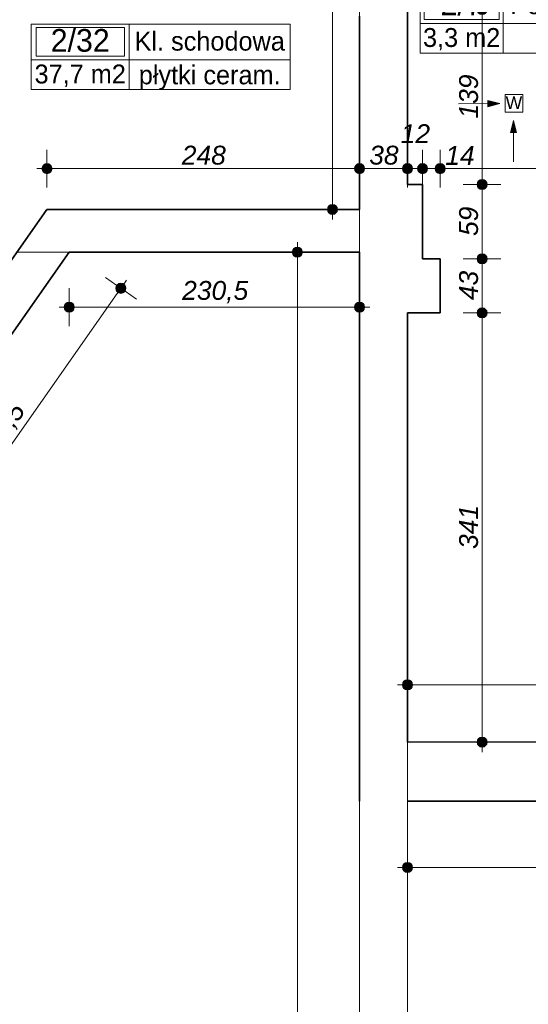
# Model space of a CAD drawing. Header units: millimetres. Extents: x -13944 to 84772, y -78836 to -35317.
# Tile 3 of 85: x -534 to 3504, y -68367 to -60543. Entities that reach past the tile are written whole.
import ezdxf
from ezdxf.enums import TextEntityAlignment as Align

# ---------------------------------------------------------------- set-up
doc = ezdxf.new("R2010")
doc.units = ezdxf.units.MM
doc.header["$MEASUREMENT"] = 0
doc.linetypes.add('Wipeout_Contour', pattern=[1000, 0, -1000])
for name, color, linetype in [('Elementy modelu - Strefy', 7, 'Continuous'), ('Konstrukcja - Ściany zew', 7, 'Continuous'), ('Wymiarowanie - Ogólne', 7, 'Continuous')]:
    doc.layers.add(name, color=color, linetype=linetype)
for name, color, linetype, lineweight in [('Instalacje - Went_Klim_Nr_pióra__42', 150, 'Continuous', 13), ('Konstrukcja - Stropy_Nr_pióra__1', 7, 'Continuous', 0), ('Konstrukcja - Ściany zew_Nr_pióra__1', 7, 'Continuous', 0), ('Konstrukcja - Ściany zew_Nr_pióra__6', 7, 'Continuous', 35), ('Metryczki pomieszczeń ArchiCADa_Nr_pióra__1', 7, 'Continuous', 0), ('Wymiarowanie - Ogólne_Nr_pióra__82', 114, 'Continuous', 13)]:
    doc.layers.add(name, color=color, linetype=linetype, lineweight=lineweight)
doc.styles.add('GENERATED_STYLE_1', font='txt')
doc.styles.add('GENERATED_STYLE_2', font='txt')
doc.styles.add('GENERATED_STYLE_3', font='txt')
doc.dimstyles.new('GENERATED_STYLE__1', dxfattribs={"dimtxt": 150, "dimasz": 152, "dimexe": 0.18, "dimexo": 0, "dimgap": 0.09, "dimtad": 1, "dimlfac": 0.1, "dimzin": 0, "dimdsep": 46, "dimtxsty": 'GENERATED_STYLE_3', "dimblk": 'ARROWHEAD_11', "dimblk1": 'ARROWHEAD_11', "dimblk2": 'ARROWHEAD_11', "dimcen": 0.09, "dimclrd": 114, "dimclre": 114, "dimclrt": 114, "dimazin": 0, "dimtfac": 1, "dimtdec": 4, "dimtmove": 0, "dimatfit": 3, "dimfxl": 1, "dimtolj": 1, "dimtzin": 0, "dimarcsym": 0})
doc.dimstyles.new('GENERATED_STYLE__2', dxfattribs={"dimtxt": 150, "dimasz": 152, "dimexe": 0.18, "dimexo": 0, "dimgap": 0.09, "dimtad": 1, "dimtih": 1, "dimtoh": 1, "dimlfac": 0.1, "dimzin": 0, "dimdsep": 46, "dimtxsty": 'GENERATED_STYLE_3', "dimblk": 'ARROWHEAD_11', "dimblk1": 'ARROWHEAD_11', "dimblk2": 'ARROWHEAD_11', "dimcen": 0.09, "dimclrd": 114, "dimclre": 114, "dimclrt": 114, "dimazin": 0, "dimtfac": 1, "dimtdec": 4, "dimtmove": 0, "dimatfit": 3, "dimfxl": 1, "dimtolj": 1, "dimtzin": 0, "dimarcsym": 0})

# ---------------------------------------------------------------- blocks, each defined once
blk = doc.blocks.new('Pom. techniczne_2_7_7', base_point=(3304.4, -60572.9))
at = {"layer": 'Metryczki pomieszczeń ArchiCADa_Nr_pióra__1', "linetype": 'Continuous'}
for p, q in [((2644.9, -60290), (4898.5, -60290)), ((2644.9, -60808.6), (2644.9, -60290)), ((2677.9, -60315.9), (3271.4, -60315.9)), ((2677.9, -60542.2), (2677.9, -60315.9)), ((3271.4, -60315.9), (3271.4, -60542.2)), ((3304.4, -60290), (3304.4, -60808.6)), ((4898.5, -60290), (4898.5, -60808.6)), ((3271.4, -60542.2), (2677.9, -60542.2)), ((2644.9, -60572.9), (4898.5, -60572.9)), ((4898.5, -60808.6), (2644.9, -60808.6))]:
    blk.add_line(p, q, dxfattribs=at)
at = {"layer": 'Metryczki pomieszczeń ArchiCADa_Nr_pióra__1'}
for tag, height, style, p in [('ROOM_NUMBER', 180, 'GENERATED_STYLE_2', (2974.7, -60417.9)), ('ROOM_NAME', 150, 'GENERATED_STYLE_1', (4101.5, -60424.1)), ('ROOM_CALC_AREA', 150, 'GENERATED_STYLE_1', (2974.7, -60684.9)), ('floor_f', 150, 'GENERATED_STYLE_1', (4101.5, -60671.6))]:
    blk.add_attdef(tag, text='', height=height, dxfattribs=dict(at, style=style)).set_placement(p, align=Align.MIDDLE_CENTER)
blk = doc.blocks.new('Kl. schodowa_2_32_45', base_point=(335.7, -60862.8))
at = {"layer": 'Metryczki pomieszczeń ArchiCADa_Nr_pióra__1', "linetype": 'Continuous'}
for p, q in [((-443.3, -60579.9), (1613, -60579.9)), ((-443.3, -61098.5), (-443.3, -60579.9)), ((-404.4, -60605.8), (296.7, -60605.8)), ((-404.4, -60832.1), (-404.4, -60605.8)), ((296.7, -60605.8), (296.7, -60832.1)), ((335.7, -60579.9), (335.7, -61098.5)), ((1613, -60579.9), (1613, -61098.5)), ((-443.3, -60862.8), (1613, -60862.8)), ((296.7, -60832.1), (-404.4, -60832.1)), ((1613, -61098.5), (-443.3, -61098.5))]:
    blk.add_line(p, q, dxfattribs=at)
at = {"layer": 'Metryczki pomieszczeń ArchiCADa_Nr_pióra__1'}
for tag, height, style, p in [('ROOM_NUMBER', 180, 'GENERATED_STYLE_2', (-53.8, -60707.8)), ('ROOM_NAME', 150, 'GENERATED_STYLE_1', (974.3, -60713.9)), ('ROOM_CALC_AREA', 150, 'GENERATED_STYLE_1', (-53.8, -60974.8)), ('floor_f', 150, 'GENERATED_STYLE_1', (974.3, -60981.9))]:
    blk.add_attdef(tag, text='', height=height, dxfattribs=dict(at, style=style)).set_placement(p, align=Align.MIDDLE_CENTER)
blk = doc.blocks.new('*D90')
at = {"layer": 'Wymiarowanie - Ogólne_Nr_pióra__82', "linetype": 'Continuous'}
for points in [[(309, -62677.6), (306, -62662.3), (297.3, -62649.3), (284.3, -62640.7), (269, -62637.6), (253.7, -62640.7), (240.7, -62649.3), (232.1, -62662.3), (229, -62677.6), (232.1, -62692.9), (240.7, -62705.9), (253.7, -62714.6), (269, -62717.6), (284.3, -62714.6), (297.3, -62705.9), (306, -62692.9)], [(-1408.1, -65129.9), (-1411.1, -65114.6), (-1419.8, -65101.6), (-1432.8, -65093), (-1448.1, -65089.9), (-1463.4, -65093), (-1476.4, -65101.6), (-1485.1, -65114.6), (-1488.1, -65129.9), (-1485.1, -65145.2), (-1476.4, -65158.2), (-1463.4, -65166.9), (-1448.1, -65169.9), (-1432.8, -65166.9), (-1419.8, -65158.2), (-1411.1, -65145.2)]]:
    blk.add_hatch(color=256, dxfattribs=at).paths.add_polyline_path(points)
for p, q in [((236.3, -62654.7), (146.1, -62591.6)), ((292, -62644.8), (314.9, -62612.1)), ((-1425.2, -65097.1), (246.1, -62710.4)), ((391.9, -62763.6), (301.8, -62700.6))]:
    blk.add_line(p, q, dxfattribs=at)
blk.add_circle((269, -62677.6), 40, dxfattribs=at)
at = {"layer": 'Wymiarowanie - Ogólne_Nr_pióra__82', "insert": (-761.2, -64096.6), "char_height": 150, "attachment_point": 7, "rotation": 55, "style": 'GENERATED_STYLE_3'}
blk.add_mtext('\\A1;{\\fArial|b0|i1|c238|p38;299,5}', dxfattribs=at)
blk = doc.blocks.new('ARROWHEAD_11')
at = {"color": 0, "linetype": 'Continuous', "lineweight": 0}
blk.add_line((0, 0), (-1, 0), dxfattribs=at)
at = {"color": 0, "linetype": 'Continuous', "lineweight": 0, "const_width": 0.25, "flags": 128}
blk.add_lwpolyline([(-0.125, 0, 1), (0.125, 0, 1)], format="xyb", close=True, dxfattribs=at)
blk = doc.blocks.new('*D91')
at = {"layer": 'Wymiarowanie - Ogólne_Nr_pióra__82', "linetype": 'Continuous'}
for points in [[(-100.6, -62827.3), (-103.6, -62811.9), (-112.3, -62799), (-125.3, -62790.3), (-140.6, -62787.3), (-155.9, -62790.3), (-168.9, -62799), (-177.5, -62811.9), (-180.6, -62827.3), (-177.5, -62842.6), (-168.9, -62855.5), (-155.9, -62864.2), (-140.6, -62867.3), (-125.3, -62864.2), (-112.3, -62855.5), (-103.6, -62842.6)], [(2204.6, -62827.3), (2201.6, -62811.9), (2192.9, -62799), (2179.9, -62790.3), (2164.6, -62787.3), (2149.3, -62790.3), (2136.3, -62799), (2127.6, -62811.9), (2124.6, -62827.3), (2127.6, -62842.6), (2136.3, -62855.5), (2149.3, -62864.2), (2164.6, -62867.3), (2179.9, -62864.2), (2192.9, -62855.5), (2201.6, -62842.6)]]:
    blk.add_hatch(color=256, dxfattribs=at).paths.add_polyline_path(points)
for p, q in [((-140.6, -62787.3), (-140.6, -62677.3)), ((2164.6, -62787.3), (2164.6, -62677.3)), ((-220.6, -62827.3), (-180.6, -62827.3)), ((-140.6, -62977.3), (-140.6, -62867.3)), ((-100.6, -62827.3), (2124.6, -62827.3)), ((2164.6, -62977.3), (2164.6, -62867.3)), ((2204.6, -62827.3), (2244.6, -62827.3))]:
    blk.add_line(p, q, dxfattribs=at)
for centre in [(-140.6, -62827.3), (2164.6, -62827.3)]:
    blk.add_circle(centre, 40, dxfattribs=at)
at = {"layer": 'Wymiarowanie - Ogólne_Nr_pióra__82', "insert": (755.6, -62797.3), "char_height": 150, "attachment_point": 7, "style": 'GENERATED_STYLE_3'}
blk.add_mtext('\\A1;{\\fArial|b0|i1|c238|p38;230,5}', dxfattribs=at)
blk = doc.blocks.new('*D96')
at = {"layer": 'Wymiarowanie - Ogólne_Nr_pióra__82', "linetype": 'Continuous'}
for points in [[(1710.2, -62390.8), (1707.2, -62375.5), (1698.5, -62362.5), (1685.6, -62353.9), (1670.2, -62350.8), (1654.9, -62353.9), (1642, -62362.5), (1633.3, -62375.5), (1630.2, -62390.8), (1633.3, -62406.1), (1642, -62419.1), (1654.9, -62427.8), (1670.2, -62430.8), (1685.6, -62427.8), (1698.5, -62419.1), (1707.2, -62406.1)], [(1710.2, -76044.9), (1707.2, -76029.6), (1698.5, -76016.6), (1685.6, -76008), (1670.2, -76004.9), (1654.9, -76008), (1642, -76016.6), (1633.3, -76029.6), (1630.2, -76044.9), (1633.3, -76060.2), (1642, -76073.2), (1654.9, -76081.9), (1670.2, -76084.9), (1685.6, -76081.9), (1698.5, -76073.2), (1707.2, -76060.2)]]:
    blk.add_hatch(color=256, dxfattribs=at).paths.add_polyline_path(points)
for p, q in [((1670.2, -62350.8), (1670.2, -62310.8)), ((1630.2, -62390.8), (1520.2, -62390.8)), ((1820.2, -62390.8), (1710.2, -62390.8)), ((1670.2, -76004.9), (1670.2, -62430.8)), ((1630.2, -76044.9), (1520.2, -76044.9)), ((1670.2, -76124.9), (1670.2, -76084.9)), ((1820.2, -76044.9), (1710.2, -76044.9))]:
    blk.add_line(p, q, dxfattribs=at)
for centre in [(1670.2, -62390.8), (1670.2, -76044.9)]:
    blk.add_circle(centre, 40, dxfattribs=at)
at = {"layer": 'Wymiarowanie - Ogólne_Nr_pióra__82', "insert": (1640.2, -69560), "char_height": 150, "attachment_point": 7, "rotation": 90, "style": 'GENERATED_STYLE_3'}
blk.add_mtext('\\A1;{\\fArial|b0|i1|c238|p38;1 365,5}', dxfattribs=at)
blk = doc.blocks.new('*D102')
at = {"layer": 'Wymiarowanie - Ogólne_Nr_pióra__82', "linetype": 'Continuous'}
for points in [[(2584.7, -67278.6), (2581.6, -67263.3), (2572.9, -67250.3), (2560, -67241.7), (2544.7, -67238.6), (2529.4, -67241.7), (2516.4, -67250.3), (2507.7, -67263.3), (2504.7, -67278.6), (2507.7, -67293.9), (2516.4, -67306.9), (2529.4, -67315.6), (2544.7, -67318.6), (2560, -67315.6), (2572.9, -67306.9), (2581.6, -67293.9)], [(11008.1, -67277.6), (11005, -67262.3), (10996.4, -67249.4), (10983.4, -67240.7), (10968.1, -67237.6), (10952.8, -67240.7), (10939.8, -67249.4), (10931.1, -67262.3), (10928.1, -67277.6), (10931.1, -67293), (10939.8, -67305.9), (10952.8, -67314.6), (10968.1, -67317.6), (10983.4, -67314.6), (10996.4, -67305.9), (11005, -67293)]]:
    blk.add_hatch(color=256, dxfattribs=at).paths.add_polyline_path(points)
for p, q in [((2544.7, -67238.6), (2544.6, -67128.6)), ((10968.1, -67237.6), (10968.1, -67127.6)), ((2464.7, -67278.6), (2504.7, -67278.6)), ((2584.7, -67278.6), (10928.1, -67277.7)), ((2544.7, -67428.6), (2544.7, -67318.6)), ((10968.1, -67427.6), (10968.1, -67317.6))]:
    blk.add_line(p, q, dxfattribs=at)
for centre in [(2544.7, -67278.6), (10968.1, -67277.6)]:
    blk.add_circle(centre, 40, dxfattribs=at)
at = {"layer": 'Wymiarowanie - Ogólne_Nr_pióra__82', "insert": (6443, -67248.2), "char_height": 150, "attachment_point": 7, "rotation": 0.00665, "style": 'GENERATED_STYLE_3'}
blk.add_mtext('\\A1;{\\fArial|b0|i1|c238|p38;842,34}', dxfattribs=at)
blk = doc.blocks.new('*D190')
at = {"layer": 'Wymiarowanie - Ogólne_Nr_pióra__82', "linetype": 'Continuous'}
for points in [[(3176.7, -62873), (3173.7, -62857.6), (3165, -62844.7), (3152, -62836), (3136.7, -62833), (3121.4, -62836), (3108.4, -62844.7), (3099.8, -62857.6), (3096.7, -62873), (3099.8, -62888.3), (3108.4, -62901.2), (3121.4, -62909.9), (3136.7, -62913), (3152, -62909.9), (3165, -62901.2), (3173.7, -62888.3)], [(3176.7, -66282.9), (3173.7, -66267.6), (3165, -66254.6), (3152, -66246), (3136.7, -66242.9), (3121.4, -66246), (3108.4, -66254.6), (3099.8, -66267.6), (3096.7, -66282.9), (3099.8, -66298.2), (3108.4, -66311.2), (3121.4, -66319.9), (3136.7, -66322.9), (3152, -66319.9), (3165, -66311.2), (3173.7, -66298.2)]]:
    blk.add_hatch(color=256, dxfattribs=at).paths.add_polyline_path(points)
for p, q in [((3096.7, -62873), (2986.7, -62873)), ((3286.7, -62873), (3176.7, -62873)), ((3136.7, -66242.9), (3136.7, -62913)), ((3096.7, -66282.9), (2986.7, -66282.9)), ((3136.7, -66362.9), (3136.7, -66322.9)), ((3286.7, -66282.9), (3176.7, -66282.9))]:
    blk.add_line(p, q, dxfattribs=at)
for centre in [(3136.7, -62873), (3136.7, -66282.9)]:
    blk.add_circle(centre, 40, dxfattribs=at)
at = {"layer": 'Wymiarowanie - Ogólne_Nr_pióra__82', "insert": (3106.7, -64748.7), "char_height": 150, "attachment_point": 7, "rotation": 90, "style": 'GENERATED_STYLE_3'}
blk.add_mtext('\\A1;{\\fArial|b0|i1|c238|p38;341}', dxfattribs=at)
blk = doc.blocks.new('*D191')
at = {"layer": 'Wymiarowanie - Ogólne_Nr_pióra__82', "linetype": 'Continuous'}
for points in [[(3176.7, -62443), (3173.7, -62427.6), (3165, -62414.7), (3152, -62406), (3136.7, -62403), (3121.4, -62406), (3108.4, -62414.7), (3099.8, -62427.6), (3096.7, -62443), (3099.8, -62458.3), (3108.4, -62471.2), (3121.4, -62479.9), (3136.7, -62483), (3152, -62479.9), (3165, -62471.2), (3173.7, -62458.3)], [(3176.7, -62873), (3173.7, -62857.6), (3165, -62844.7), (3152, -62836), (3136.7, -62833), (3121.4, -62836), (3108.4, -62844.7), (3099.8, -62857.6), (3096.7, -62873), (3099.8, -62888.3), (3108.4, -62901.2), (3121.4, -62909.9), (3136.7, -62913), (3152, -62909.9), (3165, -62901.2), (3173.7, -62888.3)]]:
    blk.add_hatch(color=256, dxfattribs=at).paths.add_polyline_path(points)
for p, q in [((3096.7, -62443), (2986.7, -62443)), ((3136.7, -62833), (3136.7, -62483)), ((3286.7, -62443), (3176.7, -62443)), ((3096.7, -62873), (2986.7, -62873)), ((3286.7, -62873), (3176.7, -62873))]:
    blk.add_line(p, q, dxfattribs=at)
for centre in [(3136.7, -62443), (3136.7, -62873)]:
    blk.add_circle(centre, 40, dxfattribs=at)
at = {"layer": 'Wymiarowanie - Ogólne_Nr_pióra__82', "insert": (3106.7, -62771.8), "char_height": 150, "attachment_point": 7, "rotation": 90, "style": 'GENERATED_STYLE_3'}
blk.add_mtext('\\A1;{\\fArial|b0|i1|c238|p38;43}', dxfattribs=at)
blk = doc.blocks.new('*D192')
at = {"layer": 'Wymiarowanie - Ogólne_Nr_pióra__82', "linetype": 'Continuous'}
for points in [[(3176.7, -61853), (3173.7, -61837.6), (3165, -61824.7), (3152, -61816), (3136.7, -61813), (3121.4, -61816), (3108.4, -61824.7), (3099.8, -61837.6), (3096.7, -61853), (3099.8, -61868.3), (3108.4, -61881.2), (3121.4, -61889.9), (3136.7, -61893), (3152, -61889.9), (3165, -61881.2), (3173.7, -61868.3)], [(3176.7, -62443), (3173.7, -62427.6), (3165, -62414.7), (3152, -62406), (3136.7, -62403), (3121.4, -62406), (3108.4, -62414.7), (3099.8, -62427.6), (3096.7, -62443), (3099.8, -62458.3), (3108.4, -62471.2), (3121.4, -62479.9), (3136.7, -62483), (3152, -62479.9), (3165, -62471.2), (3173.7, -62458.3)]]:
    blk.add_hatch(color=256, dxfattribs=at).paths.add_polyline_path(points)
for p, q in [((3096.7, -61853), (2986.7, -61853)), ((3286.7, -61853), (3176.7, -61853)), ((3136.7, -62403), (3136.7, -61893)), ((3096.7, -62443), (2986.7, -62443)), ((3286.7, -62443), (3176.7, -62443))]:
    blk.add_line(p, q, dxfattribs=at)
for centre in [(3136.7, -61853), (3136.7, -62443)]:
    blk.add_circle(centre, 40, dxfattribs=at)
at = {"layer": 'Wymiarowanie - Ogólne_Nr_pióra__82', "insert": (3106.7, -62261.8), "char_height": 150, "attachment_point": 7, "rotation": 90, "style": 'GENERATED_STYLE_3'}
blk.add_mtext('\\A1;{\\fArial|b0|i1|c238|p38;59}', dxfattribs=at)
blk = doc.blocks.new('*D193')
at = {"layer": 'Wymiarowanie - Ogólne_Nr_pióra__82', "linetype": 'Continuous'}
for points in [[(3176.7, -60463), (3173.7, -60447.6), (3165, -60434.7), (3152, -60426), (3136.7, -60423), (3121.4, -60426), (3108.4, -60434.7), (3099.8, -60447.6), (3096.7, -60463), (3099.8, -60478.3), (3108.4, -60491.2), (3121.4, -60499.9), (3136.7, -60503), (3152, -60499.9), (3165, -60491.2), (3173.7, -60478.3)], [(3176.7, -61853), (3173.7, -61837.6), (3165, -61824.7), (3152, -61816), (3136.7, -61813), (3121.4, -61816), (3108.4, -61824.7), (3099.8, -61837.6), (3096.7, -61853), (3099.8, -61868.3), (3108.4, -61881.2), (3121.4, -61889.9), (3136.7, -61893), (3152, -61889.9), (3165, -61881.2), (3173.7, -61868.3)]]:
    blk.add_hatch(color=256, dxfattribs=at).paths.add_polyline_path(points)
for p, q in [((3096.7, -60463), (2986.7, -60463)), ((3286.7, -60463), (3176.7, -60463)), ((3136.7, -61813), (3136.7, -60503)), ((3096.7, -61853), (2986.7, -61853)), ((3286.7, -61853), (3176.7, -61853))]:
    blk.add_line(p, q, dxfattribs=at)
for centre in [(3136.7, -60463), (3136.7, -61853)]:
    blk.add_circle(centre, 40, dxfattribs=at)
at = {"layer": 'Wymiarowanie - Ogólne_Nr_pióra__82', "insert": (3106.7, -61328.7), "char_height": 150, "attachment_point": 7, "rotation": 90, "style": 'GENERATED_STYLE_3'}
blk.add_mtext('\\A1;{\\fArial|b0|i1|c238|p38;139}', dxfattribs=at)
blk = doc.blocks.new('*D210')
at = {"layer": 'Wymiarowanie - Ogólne_Nr_pióra__82', "linetype": 'Continuous'}
for points in [[(2584.5, -65828.3), (2581.5, -65813), (2572.8, -65800), (2559.9, -65791.3), (2544.5, -65788.3), (2529.2, -65791.3), (2516.3, -65800), (2507.6, -65813), (2504.5, -65828.3), (2507.6, -65843.6), (2516.3, -65856.6), (2529.2, -65865.2), (2544.5, -65868.3), (2559.9, -65865.2), (2572.8, -65856.6), (2581.5, -65843.6)], [(27938, -65825.3), (27934.9, -65810), (27926.2, -65797), (27913.3, -65788.4), (27898, -65785.3), (27882.7, -65788.4), (27869.7, -65797), (27861, -65810), (27858, -65825.3), (27861, -65840.6), (27869.7, -65853.6), (27882.7, -65862.3), (27898, -65865.3), (27913.3, -65862.3), (27926.2, -65853.6), (27934.9, -65840.6)]]:
    blk.add_hatch(color=256, dxfattribs=at).paths.add_polyline_path(points)
for p, q in [((2544.5, -65788.3), (2544.5, -65678.3)), ((27898, -65785.3), (27897.9, -65675.3)), ((2464.5, -65828.3), (2504.5, -65828.3)), ((2544.6, -65978.3), (2544.5, -65868.3)), ((2584.5, -65828.3), (27858, -65825.3)), ((27898, -65975.3), (27898, -65865.3)), ((27938, -65825.3), (27978, -65825.3))]:
    blk.add_line(p, q, dxfattribs=at)
for centre in [(2544.5, -65828.3), (27898, -65825.3)]:
    blk.add_circle(centre, 40, dxfattribs=at)
at = {"layer": 'Wymiarowanie - Ogólne_Nr_pióra__82', "insert": (14964.8, -65796.8), "char_height": 150, "attachment_point": 7, "rotation": 0.00665, "style": 'GENERATED_STYLE_3'}
blk.add_mtext('\\A1;{\\fArial|b0|i1|c238|p38;2 535}', dxfattribs=at)
blk = doc.blocks.new('*D236')
at = {"layer": 'Wymiarowanie - Ogólne_Nr_pióra__82', "linetype": 'Continuous'}
for points in [[(-277.6, -61726.8), (-280.6, -61711.4), (-289.3, -61698.5), (-302.3, -61689.8), (-317.6, -61686.8), (-332.9, -61689.8), (-345.9, -61698.5), (-354.5, -61711.4), (-357.6, -61726.8), (-354.5, -61742.1), (-345.9, -61755), (-332.9, -61763.7), (-317.6, -61766.8), (-302.3, -61763.7), (-289.3, -61755), (-280.6, -61742.1)], [(2204.6, -61726.8), (2201.6, -61711.4), (2192.9, -61698.5), (2179.9, -61689.8), (2164.6, -61686.8), (2149.3, -61689.8), (2136.3, -61698.5), (2127.6, -61711.4), (2124.6, -61726.8), (2127.6, -61742.1), (2136.3, -61755), (2149.3, -61763.7), (2164.6, -61766.8), (2179.9, -61763.7), (2192.9, -61755), (2201.6, -61742.1)]]:
    blk.add_hatch(color=256, dxfattribs=at).paths.add_polyline_path(points)
for p, q in [((-317.6, -61686.8), (-317.6, -61576.8)), ((2164.6, -61686.8), (2164.6, -61576.8)), ((-397.6, -61726.8), (-357.6, -61726.8)), ((-317.6, -61876.8), (-317.6, -61766.8)), ((-277.6, -61726.8), (2124.6, -61726.8)), ((2164.6, -61876.8), (2164.6, -61766.8))]:
    blk.add_line(p, q, dxfattribs=at)
for centre in [(-317.6, -61726.8), (2164.6, -61726.8)]:
    blk.add_circle(centre, 40, dxfattribs=at)
at = {"layer": 'Wymiarowanie - Ogólne_Nr_pióra__82', "insert": (752.8, -61696.8), "char_height": 150, "attachment_point": 7, "style": 'GENERATED_STYLE_3'}
blk.add_mtext('\\A1;{\\fArial|b0|i1|c238|p38;248}', dxfattribs=at)
blk = doc.blocks.new('*D237')
at = {"layer": 'Wymiarowanie - Ogólne_Nr_pióra__82', "linetype": 'Continuous'}
for points in [[(2204.6, -61726.8), (2201.6, -61711.4), (2192.9, -61698.5), (2179.9, -61689.8), (2164.6, -61686.8), (2149.3, -61689.8), (2136.3, -61698.5), (2127.6, -61711.4), (2124.6, -61726.8), (2127.6, -61742.1), (2136.3, -61755), (2149.3, -61763.7), (2164.6, -61766.8), (2179.9, -61763.7), (2192.9, -61755), (2201.6, -61742.1)], [(2584.6, -61726.8), (2581.6, -61711.4), (2572.9, -61698.5), (2559.9, -61689.8), (2544.6, -61686.8), (2529.3, -61689.8), (2516.3, -61698.5), (2507.6, -61711.4), (2504.6, -61726.8), (2507.6, -61742.1), (2516.3, -61755), (2529.3, -61763.7), (2544.6, -61766.8), (2559.9, -61763.7), (2572.9, -61755), (2581.6, -61742.1)]]:
    blk.add_hatch(color=256, dxfattribs=at).paths.add_polyline_path(points)
for p, q in [((2164.6, -61686.8), (2164.6, -61576.8)), ((2544.6, -61686.8), (2544.6, -61576.8)), ((2164.6, -61876.8), (2164.6, -61766.8)), ((2204.6, -61726.8), (2504.6, -61726.8)), ((2544.6, -61876.8), (2544.6, -61766.8))]:
    blk.add_line(p, q, dxfattribs=at)
for centre in [(2164.6, -61726.8), (2544.6, -61726.8)]:
    blk.add_circle(centre, 40, dxfattribs=at)
at = {"layer": 'Wymiarowanie - Ogólne_Nr_pióra__82', "char_height": 150, "attachment_point": 7, "style": 'GENERATED_STYLE_3'}
for s, insert in [('\\A1;{\\fArial|b0|i1|c238|p38;12}', (2490.8, -61524.3)), ('\\A1;{\\fArial|b0|i1|c238|p38;38}', (2240.8, -61696.8))]:
    blk.add_mtext(s, dxfattribs=dict(at, insert=insert))
blk = doc.blocks.new('*D238')
at = {"layer": 'Wymiarowanie - Ogólne_Nr_pióra__82', "linetype": 'Continuous'}
for points in [[(2584.6, -61726.8), (2581.6, -61711.4), (2572.9, -61698.5), (2559.9, -61689.8), (2544.6, -61686.8), (2529.3, -61689.8), (2516.3, -61698.5), (2507.6, -61711.4), (2504.6, -61726.8), (2507.6, -61742.1), (2516.3, -61755), (2529.3, -61763.7), (2544.6, -61766.8), (2559.9, -61763.7), (2572.9, -61755), (2581.6, -61742.1)], [(2704.6, -61726.8), (2701.6, -61711.4), (2692.9, -61698.5), (2679.9, -61689.8), (2664.6, -61686.8), (2649.3, -61689.8), (2636.3, -61698.5), (2627.6, -61711.4), (2624.6, -61726.8), (2627.6, -61742.1), (2636.3, -61755), (2649.3, -61763.7), (2664.6, -61766.8), (2679.9, -61763.7), (2692.9, -61755), (2701.6, -61742.1)]]:
    blk.add_hatch(color=256, dxfattribs=at).paths.add_polyline_path(points)
for p, q in [((2544.6, -61686.8), (2544.6, -61576.8)), ((2664.6, -61686.8), (2664.6, -61576.8)), ((2544.6, -61876.8), (2544.6, -61766.8)), ((2584.6, -61726.8), (2624.6, -61726.8)), ((2664.6, -61876.8), (2664.6, -61766.8))]:
    blk.add_line(p, q, dxfattribs=at)
for centre in [(2544.6, -61726.8), (2664.6, -61726.8)]:
    blk.add_circle(centre, 40, dxfattribs=at)
blk = doc.blocks.new('*D239')
at = {"layer": 'Wymiarowanie - Ogólne_Nr_pióra__82', "linetype": 'Continuous'}
for points in [[(2704.6, -61726.8), (2701.6, -61711.4), (2692.9, -61698.5), (2679.9, -61689.8), (2664.6, -61686.8), (2649.3, -61689.8), (2636.3, -61698.5), (2627.6, -61711.4), (2624.6, -61726.8), (2627.6, -61742.1), (2636.3, -61755), (2649.3, -61763.7), (2664.6, -61766.8), (2679.9, -61763.7), (2692.9, -61755), (2701.6, -61742.1)], [(2844.6, -61726.8), (2841.6, -61711.4), (2832.9, -61698.5), (2819.9, -61689.8), (2804.6, -61686.8), (2789.3, -61689.8), (2776.3, -61698.5), (2767.6, -61711.4), (2764.6, -61726.8), (2767.6, -61742.1), (2776.3, -61755), (2789.3, -61763.7), (2804.6, -61766.8), (2819.9, -61763.7), (2832.9, -61755), (2841.6, -61742.1)]]:
    blk.add_hatch(color=256, dxfattribs=at).paths.add_polyline_path(points)
for p, q in [((2664.6, -61686.8), (2664.6, -61576.8)), ((2804.6, -61686.8), (2804.6, -61576.8)), ((2664.6, -61876.8), (2664.6, -61766.8)), ((2704.6, -61726.8), (2764.6, -61726.8)), ((2804.6, -61876.8), (2804.6, -61766.8))]:
    blk.add_line(p, q, dxfattribs=at)
for centre in [(2664.6, -61726.8), (2804.6, -61726.8)]:
    blk.add_circle(centre, 40, dxfattribs=at)
blk = doc.blocks.new('*D240')
at = {"layer": 'Wymiarowanie - Ogólne_Nr_pióra__82', "linetype": 'Continuous'}
for points in [[(2844.6, -61726.8), (2841.6, -61711.4), (2832.9, -61698.5), (2819.9, -61689.8), (2804.6, -61686.8), (2789.3, -61689.8), (2776.3, -61698.5), (2767.6, -61711.4), (2764.6, -61726.8), (2767.6, -61742.1), (2776.3, -61755), (2789.3, -61763.7), (2804.6, -61766.8), (2819.9, -61763.7), (2832.9, -61755), (2841.6, -61742.1)], [(5188, -61726.8), (5185, -61711.4), (5176.3, -61698.5), (5163.3, -61689.8), (5148, -61686.8), (5132.7, -61689.8), (5119.7, -61698.5), (5111.1, -61711.4), (5108, -61726.8), (5111.1, -61742.1), (5119.7, -61755), (5132.7, -61763.7), (5148, -61766.8), (5163.3, -61763.7), (5176.3, -61755), (5185, -61742.1)]]:
    blk.add_hatch(color=256, dxfattribs=at).paths.add_polyline_path(points)
for p, q in [((2804.6, -61686.8), (2804.6, -61576.8)), ((5148, -61686.8), (5148, -61576.8)), ((2804.6, -61876.8), (2804.6, -61766.8)), ((2844.6, -61726.8), (5108, -61726.8)), ((5148, -61876.8), (5148, -61766.8))]:
    blk.add_line(p, q, dxfattribs=at)
for centre in [(2804.6, -61726.8), (5148, -61726.8)]:
    blk.add_circle(centre, 40, dxfattribs=at)
at = {"layer": 'Wymiarowanie - Ogólne_Nr_pióra__82', "char_height": 150, "attachment_point": 7, "style": 'GENERATED_STYLE_3'}
for s, insert in [('\\A1;{\\fArial|b0|i1|c238|p38;14}', (2844.6, -61696.8)), ('\\A1;{\\fArial|b0|i1|c238|p38;234}', (3805.6, -61696.8)), ('\\A1;{\\fArial|b0|i1|c238|p38;15}', (4880.4, -61696.8))]:
    blk.add_mtext(s, dxfattribs=dict(at, insert=insert))
blk = doc.blocks.new('*D531')
at = {"layer": 'Wymiarowanie - Ogólne_Nr_pióra__82', "linetype": 'Continuous'}
for points in [[(1988.7, -58310.6), (1985.7, -58295.3), (1977, -58282.4), (1964, -58273.7), (1948.7, -58270.6), (1933.4, -58273.7), (1920.4, -58282.4), (1911.7, -58295.3), (1908.7, -58310.6), (1911.7, -58325.9), (1920.4, -58338.9), (1933.4, -58347.6), (1948.7, -58350.6), (1964, -58347.6), (1977, -58338.9), (1985.7, -58325.9)], [(1988.7, -62050.8), (1985.7, -62035.5), (1977, -62022.5), (1964, -62013.9), (1948.7, -62010.8), (1933.4, -62013.9), (1920.4, -62022.5), (1911.7, -62035.5), (1908.7, -62050.8), (1911.7, -62066.1), (1920.4, -62079.1), (1933.4, -62087.8), (1948.7, -62090.8), (1964, -62087.8), (1977, -62079.1), (1985.7, -62066.1)]]:
    blk.add_hatch(color=256, dxfattribs=at).paths.add_polyline_path(points)
for p, q in [((1948.7, -58270.6), (1948.7, -58230.6)), ((1908.7, -58310.6), (1798.7, -58310.6)), ((1948.7, -62010.8), (1948.7, -58350.6)), ((2098.7, -58310.6), (1988.7, -58310.6)), ((1908.7, -62050.8), (1798.7, -62050.8)), ((1948.7, -62130.8), (1948.7, -62090.8)), ((2098.7, -62050.8), (1988.7, -62050.8))]:
    blk.add_line(p, q, dxfattribs=at)
for centre in [(1948.7, -58310.6), (1948.7, -62050.8)]:
    blk.add_circle(centre, 40, dxfattribs=at)
at = {"layer": 'Wymiarowanie - Ogólne_Nr_pióra__82', "insert": (1918.7, -60351.5), "char_height": 150, "attachment_point": 7, "rotation": 90, "style": 'GENERATED_STYLE_3'}
blk.add_mtext('\\A1;{\\fArial|b0|i1|c238|p38;374}', dxfattribs=at)
blk = doc.blocks.new('*D534')
at = {"layer": 'Wymiarowanie - Ogólne_Nr_pióra__82', "linetype": 'Continuous'}
for points in [[(218.6, -59121.9), (215.5, -59106.5), (206.9, -59093.6), (193.9, -59084.9), (178.6, -59081.9), (163.3, -59084.9), (150.3, -59093.6), (141.6, -59106.5), (138.6, -59121.9), (141.6, -59137.2), (150.3, -59150.1), (163.3, -59158.8), (178.6, -59161.9), (193.9, -59158.8), (206.9, -59150.1), (215.5, -59137.2)], [(-1026.1, -60899.4), (-1029.1, -60884.1), (-1037.8, -60871.1), (-1050.8, -60862.5), (-1066.1, -60859.4), (-1081.4, -60862.5), (-1094.4, -60871.1), (-1103, -60884.1), (-1106.1, -60899.4), (-1103, -60914.7), (-1094.4, -60927.7), (-1081.4, -60936.4), (-1066.1, -60939.4), (-1050.8, -60936.4), (-1037.8, -60927.7), (-1029.1, -60914.7)]]:
    blk.add_hatch(color=256, dxfattribs=at).paths.add_polyline_path(points)
for p, q in [((145.8, -59098.9), (55.7, -59035.8)), ((-1043.1, -60866.6), (155.6, -59154.6)), ((301.5, -59207.9), (211.3, -59144.8)), ((-1098.8, -60876.5), (-1189, -60813.4)), ((-943.2, -60985.5), (-1033.3, -60922.4))]:
    blk.add_line(p, q, dxfattribs=at)
for centre in [(178.6, -59121.9), (-1066.1, -60899.4)]:
    blk.add_circle(centre, 40, dxfattribs=at)
at = {"layer": 'Wymiarowanie - Ogólne_Nr_pióra__82', "insert": (-566.3, -60133.3), "char_height": 150, "attachment_point": 7, "rotation": 55, "style": 'GENERATED_STYLE_3'}
blk.add_mtext('\\A1;{\\fArial|b0|i1|c238|p38;217}', dxfattribs=at)

msp = doc.modelspace()

# ---------------------------------------------------------------- hatches: boundary and pattern name
at = {"layer": 'Instalacje - Went_Klim_Nr_pióra__42', "linetype": 'Continuous'}
for points in [[(3276.612, -61209.546), (3183.067, -61185.471), (3183.562, -61235.468)], [(3386.323, -61345.347), (3361.323, -61438.648), (3411.323, -61438.648)]]:
    msp.add_hatch(color=256, dxfattribs=at).paths.add_polyline_path(points)

# ---------------------------------------------------------------- linework, layer by layer
for p, q in [((3320.951, -61138.38), (3460.951, -61138.38)), ((3320.951, -61278.38), (3320.951, -61138.38)), ((3460.951, -61138.38), (3460.951, -61278.38)), ((2948.936, -61212.79), (3183.315, -61210.47)), ((3276.612, -61209.546), (3183.067, -61185.471)), ((3183.562, -61235.468), (3183.067, -61185.471)), ((3276.612, -61209.546), (3183.562, -61235.468)), ((3460.951, -61278.38), (3320.951, -61278.38)), ((3386.323, -61345.347), (3361.323, -61438.648)), ((3386.323, -61345.347), (3411.323, -61438.648)), ((3411.323, -61438.648), (3361.323, -61438.648)), ((3386.323, -61673.039), (3386.323, -61438.648))]:
    msp.add_line(p, q, dxfattribs=at)
at = {"layer": 'Konstrukcja - Stropy_Nr_pióra__1', "linetype": 'Continuous', "flags": 128}
for points in [[(2164.596, -62391.747), (2164.596, -66752.955), (28418.016, -66749.91), (28418.016, -62684.566), (51525.096, -62684.566), (55044.372, -65629.384), (57269.596, -65629.126), (57269.596, -65629.384), (60264.596, -65629.384), (60264.596, -59579.384), (37951.507, -40862.978), (28294.596, -40862.978), (28294.596, -47992.978), (2164.596, -47992.978), (2164.596, -58010.641)], [(-1370.972, -57097.659), (-4785.976, -61974.79), (-3032.991, -63202.244), (-2040.703, -61785.111), (-764.67, -62678.599), (-555.52, -62390.641), (2164.596, -62391.747), (2164.596, -58010.641), (469.028, -58010.641), (469.028, -57097.659)], [(2164.596, -66752.955), (2164.596, -76044.91), (6159.596, -76044.91), (6159.041, -71572.176), (27734.596, -71572.176), (27734.596, -70122.176), (29924.596, -70122.176), (29924.596, -64338.978), (48317.016, -64338.978), (52953.596, -68219.724), (52953.596, -70122.176), (57269.596, -70122.176), (57269.596, -65629.384), (55044.372, -65629.384), (51526.196, -62685.486), (48316.127, -62681.583), (28417.544, -62683.891), (28418.016, -66749.91)]]:
    msp.add_lwpolyline(points, close=True, dxfattribs=at)
at = {"layer": 'Konstrukcja - Ściany zew_Nr_pióra__6', "linetype": 'Continuous', "flags": 128}
for points in [[(2544.596, -61852.955), (2544.596, -60462.955)], [(2164.596, -60514.465), (2164.596, -61852.955)], [(2164.596, -61852.955), (2164.596, -62050.81)], [(2664.596, -61852.955), (2544.596, -61852.955)], [(2664.596, -62442.955), (2664.596, -61852.955)], [(-317.567, -62050.81), (-3874.144, -67130.128)], [(2164.596, -62050.81), (-317.567, -62050.81)], [(-3750.498, -67546.315), (-140.574, -62390.81)], [(-140.574, -62390.81), (2164.596, -62390.81)], [(2164.596, -62390.81), (2164.596, -62442.955)], [(2164.596, -62442.955), (2164.596, -62872.955)], [(2804.596, -62442.955), (2664.596, -62442.955)], [(2804.596, -62872.955), (2804.596, -62442.955)], [(2544.596, -62872.955), (2804.596, -62872.955)]]:
    msp.add_lwpolyline(points, dxfattribs=at)

# ---------------------------------------------------------------- block references
at = {"layer": 'Elementy modelu - Strefy', "linetype": 'Continuous'}
ref = msp.add_blockref('Pom. techniczne_2_7_7', (3304.415, -60572.878), dxfattribs=at)
ref.add_attrib('ROOM_NAME', 'Pom. techniczne', dxfattribs={"layer": 'Metryczki pomieszczeń ArchiCADa_Nr_pióra__1', "color": 7, "height": 150, "style": 'GENERATED_STYLE_1'}).set_placement((4101.456, -60424.058), align=Align.MIDDLE_CENTER)
ref.add_attrib('ROOM_NUMBER', '2/7', dxfattribs={"layer": 'Metryczki pomieszczeń ArchiCADa_Nr_pióra__1', "color": 7, "height": 180, "style": 'GENERATED_STYLE_2'}).set_placement((2974.655, -60417.929), align=Align.MIDDLE_CENTER)
ref.add_attrib('ROOM_CALC_AREA', '3,3 m2', dxfattribs={"layer": 'Metryczki pomieszczeń ArchiCADa_Nr_pióra__1', "color": 7, "height": 150, "style": 'GENERATED_STYLE_1'}).set_placement((2974.655, -60684.929), align=Align.MIDDLE_CENTER)
ref.add_attrib('floor_f', 'tarket', dxfattribs={"layer": 'Metryczki pomieszczeń ArchiCADa_Nr_pióra__1', "color": 7, "height": 150, "style": 'GENERATED_STYLE_1'}).set_placement((4101.456, -60671.558), align=Align.MIDDLE_CENTER)
ref = msp.add_blockref('Kl. schodowa_2_32_45', (335.701, -60862.761), dxfattribs=at)
ref.add_attrib('ROOM_NAME', 'Kl. schodowa', dxfattribs={"layer": 'Metryczki pomieszczeń ArchiCADa_Nr_pióra__1', "color": 7, "height": 150, "style": 'GENERATED_STYLE_1'}).set_placement((974.344, -60713.941), align=Align.MIDDLE_CENTER)
ref.add_attrib('ROOM_NUMBER', '2/32', dxfattribs={"layer": 'Metryczki pomieszczeń ArchiCADa_Nr_pióra__1', "color": 7, "height": 180, "style": 'GENERATED_STYLE_2'}).set_placement((-53.819, -60707.812), align=Align.MIDDLE_CENTER)
ref.add_attrib('ROOM_CALC_AREA', '37,7 m2', dxfattribs={"layer": 'Metryczki pomieszczeń ArchiCADa_Nr_pióra__1', "color": 7, "height": 150, "style": 'GENERATED_STYLE_1'}).set_placement((-53.819, -60974.812), align=Align.MIDDLE_CENTER)
ref.add_attrib('floor_f', 'płytki ceram.', dxfattribs={"layer": 'Metryczki pomieszczeń ArchiCADa_Nr_pióra__1', "color": 7, "height": 150, "style": 'GENERATED_STYLE_1'}).set_placement((974.344, -60981.858), align=Align.MIDDLE_CENTER)

# ---------------------------------------------------------------- texts
at = {"layer": 'Instalacje - Went_Klim_Nr_pióra__42', "linetype": 'Continuous', "insert": (3455.866, -61202.665), "char_height": 100, "attachment_point": 6, "style": 'GENERATED_STYLE_1'}
msp.add_mtext('\\A1;{\\fArial|b0|i0|c238|p38;W}', dxfattribs=at)

# ---------------------------------------------------------------- dimensions: what is measured, and where the dimension line sits
at = {"layer": 'Wymiarowanie - Ogólne', "color": 114, "linetype": 'Continuous', "lineweight": 13}
for base, p1, p2, angle, text, picture, middle, turn in [((1948.699, -58310.641), (2164.596, -62050.81), (2164.596, -58310.641), 90, '374', '*D531', (1843.699, -60180.726), 90), ((1670.246, -62390.81), (2088.875, -76044.91), (2088.875, -62390.81), 90, '1 365,5', '*D96', (1565.246, -69217.86), 90), ((269.021, -62677.611), (-1797.427, -64885.314), (-80.305, -62433.011), 55, '299,5', '*D90', (-675.551, -63843.537), 55)]:
    dim = msp.add_linear_dim(base=base, p1=p1, p2=p2, angle=angle, text=text, dimstyle='GENERATED_STYLE__1', dxfattribs=at)
    dim.commit()
    dim.dimension.update_dxf_attribs({"geometry": picture, "text_midpoint": middle, "dimtype": 160, "text_rotation": turn})
for base, p1, p2, angle, picture, middle, turn in [((178.584, -59121.855), (-1312.112, -60727.14), (-67.451, -58949.58), 55, '*D534', (-529.758, -59950.41), 55), ((3136.72, -60462.955), (2664.596, -61852.955), (2544.596, -60462.955), 90, '*D193', (3031.72, -61157.955), 90), ((3136.72, -61852.955), (2804.596, -62442.955), (2664.596, -61852.955), 90, '*D192', (3031.72, -62147.955), 90), ((3136.72, -62442.955), (2804.596, -62872.955), (2804.596, -62442.955), 90, '*D191', (3031.72, -62657.955), 90)]:
    dim = msp.add_linear_dim(base=base, p1=p1, p2=p2, angle=angle, dimstyle='GENERATED_STYLE__1', dxfattribs=at)
    dim.commit()
    dim.dimension.update_dxf_attribs({"geometry": picture, "text_midpoint": middle, "dimtype": 160, "text_rotation": turn})
for base, p1, p2, picture, middle in [((2544.596, -61726.754), (2164.596, -61728.899), (2544.596, -61852.955), '*D237', (2354.596, -61621.754)), ((2664.596, -61726.754), (2544.596, -61852.955), (2664.596, -61852.955), '*D238', (2604.596, -61449.254)), ((2804.596, -61726.754), (2664.596, -61852.955), (2804.596, -62442.955), '*D239', (2958.425, -61621.754))]:
    dim = msp.add_linear_dim(base=base, p1=p1, p2=p2, dimstyle='GENERATED_STYLE__2', dxfattribs=at)
    dim.commit()
    dim.dimension.update_dxf_attribs({"geometry": picture, "text_midpoint": middle, "dimtype": 160})
for base, p1, p2, text, picture, middle in [((2164.596, -61726.754), (-317.567, -62050.81), (2164.596, -61728.899), '248', '*D236', (923.515, -61621.754)), ((5148.016, -61726.754), (2804.596, -62442.955), (5148.016, -62262.314), '234', '*D240', (3976.306, -61621.754)), ((2164.596, -62827.25), (-140.574, -62390.81), (2164.596, -62390.81), '230,5', '*D91', (1012.011, -62722.25))]:
    dim = msp.add_linear_dim(base=base, p1=p1, p2=p2, text=text, dimstyle='GENERATED_STYLE__2', dxfattribs=at)
    dim.commit()
    dim.dimension.update_dxf_attribs({"geometry": picture, "text_midpoint": middle, "dimtype": 160})

# ---------------------------------------------------------------- next in the draw order: wipeouts: each hides what was drawn before it
at = {"color": 254, "linetype": 'Wipeout_Contour', "lineweight": 0, "ltscale": 199921.653637}
msp.add_wipeout([(2544.596, -66282.911), (2164.596, -66752.955), (2544.596, -66752.911)], dxfattribs=at).dxf.layer = 'Konstrukcja - Ściany zew'

# ---------------------------------------------------------------- next in the draw order: linework, layer by layer
at = {"layer": 'Konstrukcja - Ściany zew_Nr_pióra__1', "linetype": 'Continuous'}
msp.add_line((2544.596, -66752.911), (2544.596, -66282.911), dxfattribs=at)
msp.add_point((2164.596, -66752.955), dxfattribs=at)
at = {"layer": 'Konstrukcja - Ściany zew_Nr_pióra__6', "linetype": 'Continuous', "flags": 128}
for points in [[(2164.596, -62872.955), (2164.596, -66752.955)], [(2544.596, -66282.911), (2544.596, -62872.955)], [(10947.961, -66281.936), (2544.596, -66282.911)], [(2544.596, -66752.911), (10968.016, -66751.934)]]:
    msp.add_lwpolyline(points, dxfattribs=at)

# ---------------------------------------------------------------- next in the draw order: dimensions: what is measured, and where the dimension line sits
at = {"layer": 'Wymiarowanie - Ogólne', "color": 114, "linetype": 'Continuous', "lineweight": 13}
dim = msp.add_linear_dim(base=(3136.72, -62872.955), p1=(2544.596, -66282.911), p2=(2804.596, -62872.955), angle=90, dimstyle='GENERATED_STYLE__1', dxfattribs=at)
dim.commit()
dim.dimension.update_dxf_attribs({"geometry": '*D190', "text_midpoint": (3031.72, -64577.933), "dimtype": 160, "text_rotation": 90})
dim = msp.add_linear_dim(base=(27897.963, -65825.326), p1=(2544.596, -66282.911), p2=(27898.016, -66279.97), angle=0.0066453, text='2 535', dimstyle='GENERATED_STYLE__2', dxfattribs=at)
dim.commit()
dim.dimension.update_dxf_attribs({"geometry": '*D210', "text_midpoint": (15221.241, -65721.796), "dimtype": 160, "text_rotation": 0.0066453})

# ---------------------------------------------------------------- next in the draw order: wipeouts: each hides what was drawn before it
at = {"color": 254, "linetype": 'Wipeout_Contour', "lineweight": 0, "ltscale": 285752.620586}
msp.add_wipeout([(2164.596, -66752.955), (2164.596, -76044.91), (2544.596, -76044.91), (2544.596, -66752.911)], dxfattribs=at).dxf.layer = 'Konstrukcja - Ściany zew'

# ---------------------------------------------------------------- next in the draw order: linework, layer by layer
at = {"layer": 'Konstrukcja - Ściany zew_Nr_pióra__1', "linetype": 'Continuous', "flags": 128}
for points in [[(2164.596, -66752.955), (2164.596, -76044.91)], [(2544.596, -76044.91), (2544.596, -66752.911)]]:
    msp.add_lwpolyline(points, dxfattribs=at)

# ---------------------------------------------------------------- next in the draw order: dimensions: what is measured, and where the dimension line sits
at = {"layer": 'Wymiarowanie - Ogólne', "color": 114, "linetype": 'Continuous', "lineweight": 13}
dim = msp.add_linear_dim(base=(10968.077, -67277.65), p1=(2544.596, -66752.911), p2=(10968.016, -66751.934), angle=0.0066453, dimstyle='GENERATED_STYLE__2', dxfattribs=at)
dim.commit()
dim.dimension.update_dxf_attribs({"geometry": '*D102', "text_midpoint": (6756.355, -67173.138), "dimtype": 160, "text_rotation": 0.0066453})

doc.saveas('drawing.dxf')
